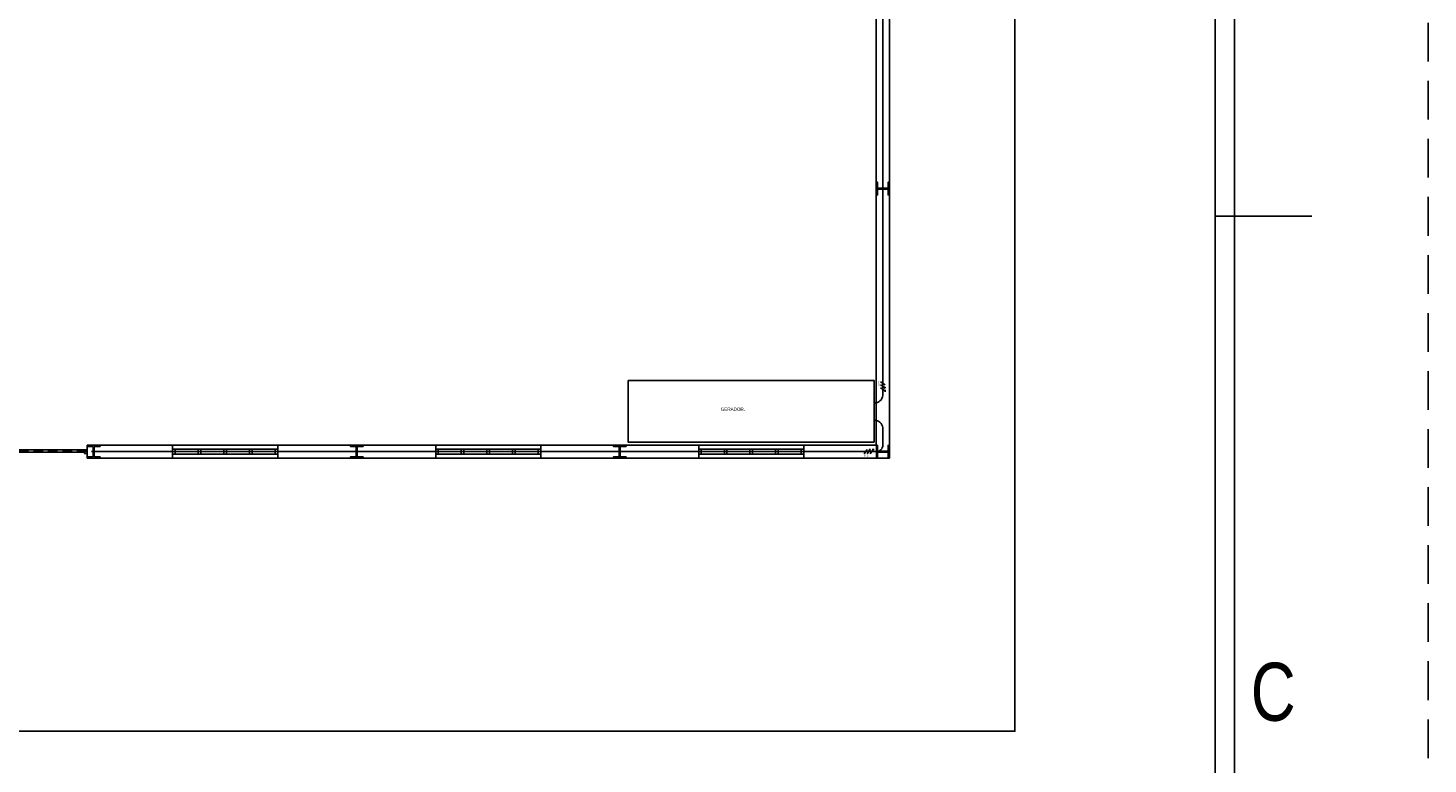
# Model space of a CAD drawing. Header units: millimetres. Extents: x -559 to 10735, y -2326 to 222.
# Tile 40 of 106: x 225 to 297, y 72 to 110. Entities that reach past the tile are written whole.
import ezdxf
from ezdxf.enums import TextEntityAlignment as Align

# ---------------------------------------------------------------- set-up
doc = ezdxf.new("R2010")
doc.units = ezdxf.units.MM
doc.header["$LTSCALE"] = 4
doc.linetypes.add('DASHED', pattern=[0.75, 0.5, -0.25])
doc.linetypes.add('HIDDEN2', pattern=[0.1875, 0.125, -0.0625])
for name, color, linetype in [('Caminhos entre Quadros Eletricos', 2, 'Continuous'), ('COMMENT', 4, 'Continuous'), ('Extremos da Area Total', 253, 'Continuous'), ('Planta Baixa', 251, 'Continuous'), ('Quadros de Alimentaçao', 30, 'Continuous'), ('ZUWAKU', 7, 'Continuous')]:
    doc.layers.add(name, color=color, linetype=linetype)

# ---------------------------------------------------------------- blocks, each defined once
blk = doc.blocks.new('JIS_border_a4(L)')
at = {"color": 5}
for p, q in [((287, 10), (287, 200)), ((286, 11), (286, 199))]:
    blk.add_line(p, q, dxfattribs=at)
at = {"layer": 'ZUWAKU'}
blk.add_line((291, 100), (286, 100), dxfattribs=at)
at = {"layer": 'ZUWAKU', "color": 5, "linetype": 'DASHED'}
blk.add_lwpolyline([(0, 0), (297, 0), (297, 210), (0, 210)], close=True, dxfattribs=at)
at = {"layer": 'COMMENT', "width": 0.8}
blk.add_text('C', height=3, dxfattribs=at).set_placement((289, 75.428), align=Align.MIDDLE)
blk = doc.blocks.new('AUW01D3S-flat-26-flat-1')
at = {"color": 9}
for p, q in [((0, 0.125), (-2, 0.125)), ((0, -0.125), (-2, -0.125))]:
    blk.add_line(p, q, dxfattribs=at)
blk = doc.blocks.new('AUD18D1S-flat-56-flat-1')
at = {"color": 9}
for p, q in [((-2, -0.125), (-2, 0.125)), ((0, 0.125), (0, -0.125))]:
    blk.add_line(p, q, dxfattribs=at)
blk = doc.blocks.new('AUD19D1S-flat-56-flat-1')
at = {"color": 9}
for p, q in [((-2, 0), (-2, 0)), ((0, 0), (0, 0))]:
    blk.add_line(p, q, dxfattribs=at)
blk = doc.blocks.new('AUD37D1S-flat-172-flat-1')
at = {"color": 9}
for p, q in [((-0.05, 0.05), (-0.05, -0.05)), ((0, 0.05), (-0.05, 0.05)), ((0, -0.05), (0, 0.05)), ((-0.05, -0.05), (0, -0.05))]:
    blk.add_line(p, q, dxfattribs=at)
at = {"color": 9, "width": 0.5, "flags": 3}
for p in [(-0.05, 0), (-0.05, -0.05)]:
    blk.add_attdef('JAMBPT', p, '', height=0.01, rotation=180, dxfattribs=at)
at = {"color": 9, "oblique": 36.8699, "width": 1.25, "flags": 3}
for p in [(-0.05, 0.05), (-0.05, 0), (-0.05, -0.05)]:
    blk.add_attdef('JAMBPT', p, '', height=0.00632, rotation=243.4349, dxfattribs=at)
blk = doc.blocks.new('AUD37D1S-flat-171-flat-1')
at = {"color": 9}
for p, q in [((0, -0.05), (0, 0.05)), ((0, 0.05), (0.05, 0.05)), ((0.05, 0.05), (0.05, -0.05)), ((0.05, -0.05), (0, -0.05))]:
    blk.add_line(p, q, dxfattribs=at)
at = {"color": 9, "text_generation_flag": 4, "width": 1.25, "flags": 3}
for p in [(0.05, 0.05), (0.05, 0), (0.05, -0.05)]:
    blk.add_attdef('JAMBPT', p, '', height=0.00632, rotation=296.5651, dxfattribs=at)
at = {"color": 9, "text_generation_flag": 4, "width": 0.5, "flags": 3}
for p in [(0.05, 0), (0.05, -0.05)]:
    blk.add_attdef('JAMBPT', p, '', height=0.01, dxfattribs=at)
blk = doc.blocks.new('AUD40D1S-flat-52-flat-1')
at = {"color": 9}
for p, q in [((-1, 0.05), (-1, -0.05)), ((1, 0.05), (-1, 0.05)), ((1, -0.05), (1, 0.05)), ((-1, -0.05), (1, -0.05))]:
    blk.add_line(p, q, dxfattribs=at)
blk = doc.blocks.new('AUD40D1S-flat-51-flat-1')
at = {"color": 9}
for p, q in [((-1, 0.05), (-1, -0.05)), ((1, 0.05), (-1, 0.05)), ((1, -0.05), (1, 0.05)), ((-1, -0.05), (1, -0.05))]:
    blk.add_line(p, q, dxfattribs=at)
blk = doc.blocks.new('AUD37D1S-flat-170-flat-1')
at = {"color": 9}
for p, q in [((-0.05, 0.05), (-0.05, -0.05)), ((0, 0.05), (-0.05, 0.05)), ((0, -0.05), (0, 0.05)), ((-0.05, -0.05), (0, -0.05))]:
    blk.add_line(p, q, dxfattribs=at)
at = {"color": 9, "width": 0.5, "flags": 3}
for p in [(-0.05, 0), (-0.05, -0.05)]:
    blk.add_attdef('JAMBPT', p, '', height=0.01, rotation=180, dxfattribs=at)
at = {"color": 9, "oblique": 36.8699, "width": 1.25, "flags": 3}
for p in [(-0.05, 0.05), (-0.05, 0), (-0.05, -0.05)]:
    blk.add_attdef('JAMBPT', p, '', height=0.00632, rotation=243.4349, dxfattribs=at)
blk = doc.blocks.new('AUD37D1S-flat-169-flat-1')
at = {"color": 9}
for p, q in [((-0.05, 0.05), (-0.05, -0.05)), ((0, 0.05), (-0.05, 0.05)), ((0, -0.05), (0, 0.05)), ((-0.05, -0.05), (0, -0.05))]:
    blk.add_line(p, q, dxfattribs=at)
at = {"color": 9, "width": 0.5, "flags": 3}
for p in [(-0.05, 0), (-0.05, -0.05)]:
    blk.add_attdef('JAMBPT', p, '', height=0.01, rotation=180, dxfattribs=at)
at = {"color": 9, "oblique": 36.8699, "width": 1.25, "flags": 3}
for p in [(-0.05, 0.05), (-0.05, 0), (-0.05, -0.05)]:
    blk.add_attdef('JAMBPT', p, '', height=0.00632, rotation=243.4349, dxfattribs=at)
blk = doc.blocks.new('AUD37D1S-flat-168-flat-1')
at = {"color": 9}
for p, q in [((-0.05, 0.05), (-0.05, -0.05)), ((0, 0.05), (-0.05, 0.05)), ((0, -0.05), (0, 0.05)), ((-0.05, -0.05), (0, -0.05))]:
    blk.add_line(p, q, dxfattribs=at)
at = {"color": 9, "width": 0.5, "flags": 3}
for p in [(-0.05, 0), (-0.05, -0.05)]:
    blk.add_attdef('JAMBPT', p, '', height=0.01, rotation=180, dxfattribs=at)
at = {"color": 9, "oblique": 36.8699, "width": 1.25, "flags": 3}
for p in [(-0.05, 0.05), (-0.05, 0), (-0.05, -0.05)]:
    blk.add_attdef('JAMBPT', p, '', height=0.00632, rotation=243.4349, dxfattribs=at)
blk = doc.blocks.new('AUW01D1S-flat-84-flat-1')
at = {"color": 9}
blk.add_line((0.21875, 0), (-0.21875, 0), dxfattribs=at)
blk = doc.blocks.new('AUW01D1S-flat-83-flat-1')
at = {"color": 9}
blk.add_line((0.21875, 0), (-0.21875, 0), dxfattribs=at)
blk = doc.blocks.new('AUW01D1S-flat-82-flat-1')
at = {"color": 9}
blk.add_line((0.21875, 0), (-0.21875, 0), dxfattribs=at)
blk = doc.blocks.new('AUW01D1S-flat-81-flat-1')
at = {"color": 9}
blk.add_line((0.21875, 0), (-0.21875, 0), dxfattribs=at)
blk = doc.blocks.new('AUW01D3S-flat-24-flat-1')
at = {"color": 9}
for p, q in [((0, 0.125), (-2, 0.125)), ((0, -0.125), (-2, -0.125))]:
    blk.add_line(p, q, dxfattribs=at)
blk = doc.blocks.new('AUD18D1S-flat-54-flat-1')
at = {"color": 9}
for p, q in [((-2, -0.125), (-2, 0.125)), ((0, 0.125), (0, -0.125))]:
    blk.add_line(p, q, dxfattribs=at)
blk = doc.blocks.new('AUD19D1S-flat-54-flat-1')
at = {"color": 9}
for p, q in [((-2, 0), (-2, 0)), ((0, 0), (0, 0))]:
    blk.add_line(p, q, dxfattribs=at)
blk = doc.blocks.new('AUD37D1S-flat-162-flat-1')
at = {"color": 9}
for p, q in [((-0.05, 0.05), (-0.05, -0.05)), ((0, 0.05), (-0.05, 0.05)), ((0, -0.05), (0, 0.05)), ((-0.05, -0.05), (0, -0.05))]:
    blk.add_line(p, q, dxfattribs=at)
at = {"color": 9, "width": 0.5, "flags": 3}
for p in [(-0.05, 0), (-0.05, -0.05)]:
    blk.add_attdef('JAMBPT', p, '', height=0.01, rotation=180, dxfattribs=at)
at = {"color": 9, "oblique": 36.8699, "width": 1.25, "flags": 3}
for p in [(-0.05, 0.05), (-0.05, 0), (-0.05, -0.05)]:
    blk.add_attdef('JAMBPT', p, '', height=0.00632, rotation=243.4349, dxfattribs=at)
blk = doc.blocks.new('AUD37D1S-flat-161-flat-1')
at = {"color": 9}
for p, q in [((0, -0.05), (0, 0.05)), ((0, 0.05), (0.05, 0.05)), ((0.05, 0.05), (0.05, -0.05)), ((0.05, -0.05), (0, -0.05))]:
    blk.add_line(p, q, dxfattribs=at)
at = {"color": 9, "text_generation_flag": 4, "width": 1.25, "flags": 3}
for p in [(0.05, 0.05), (0.05, 0), (0.05, -0.05)]:
    blk.add_attdef('JAMBPT', p, '', height=0.00632, rotation=296.5651, dxfattribs=at)
at = {"color": 9, "text_generation_flag": 4, "width": 0.5, "flags": 3}
for p in [(0.05, 0), (0.05, -0.05)]:
    blk.add_attdef('JAMBPT', p, '', height=0.01, dxfattribs=at)
blk = doc.blocks.new('AUD40D1S-flat-48-flat-1')
at = {"color": 9}
for p, q in [((-1, 0.05), (-1, -0.05)), ((1, 0.05), (-1, 0.05)), ((1, -0.05), (1, 0.05)), ((-1, -0.05), (1, -0.05))]:
    blk.add_line(p, q, dxfattribs=at)
blk = doc.blocks.new('AUD40D1S-flat-47-flat-1')
at = {"color": 9}
for p, q in [((-1, 0.05), (-1, -0.05)), ((1, 0.05), (-1, 0.05)), ((1, -0.05), (1, 0.05)), ((-1, -0.05), (1, -0.05))]:
    blk.add_line(p, q, dxfattribs=at)
blk = doc.blocks.new('AUD37D1S-flat-160-flat-1')
at = {"color": 9}
for p, q in [((-0.05, 0.05), (-0.05, -0.05)), ((0, 0.05), (-0.05, 0.05)), ((0, -0.05), (0, 0.05)), ((-0.05, -0.05), (0, -0.05))]:
    blk.add_line(p, q, dxfattribs=at)
at = {"color": 9, "width": 0.5, "flags": 3}
for p in [(-0.05, 0), (-0.05, -0.05)]:
    blk.add_attdef('JAMBPT', p, '', height=0.01, rotation=180, dxfattribs=at)
at = {"color": 9, "oblique": 36.8699, "width": 1.25, "flags": 3}
for p in [(-0.05, 0.05), (-0.05, 0), (-0.05, -0.05)]:
    blk.add_attdef('JAMBPT', p, '', height=0.00632, rotation=243.4349, dxfattribs=at)
blk = doc.blocks.new('AUD37D1S-flat-159-flat-1')
at = {"color": 9}
for p, q in [((-0.05, 0.05), (-0.05, -0.05)), ((0, 0.05), (-0.05, 0.05)), ((0, -0.05), (0, 0.05)), ((-0.05, -0.05), (0, -0.05))]:
    blk.add_line(p, q, dxfattribs=at)
at = {"color": 9, "width": 0.5, "flags": 3}
for p in [(-0.05, 0), (-0.05, -0.05)]:
    blk.add_attdef('JAMBPT', p, '', height=0.01, rotation=180, dxfattribs=at)
at = {"color": 9, "oblique": 36.8699, "width": 1.25, "flags": 3}
for p in [(-0.05, 0.05), (-0.05, 0), (-0.05, -0.05)]:
    blk.add_attdef('JAMBPT', p, '', height=0.00632, rotation=243.4349, dxfattribs=at)
blk = doc.blocks.new('AUD37D1S-flat-158-flat-1')
at = {"color": 9}
for p, q in [((-0.05, 0.05), (-0.05, -0.05)), ((0, 0.05), (-0.05, 0.05)), ((0, -0.05), (0, 0.05)), ((-0.05, -0.05), (0, -0.05))]:
    blk.add_line(p, q, dxfattribs=at)
at = {"color": 9, "width": 0.5, "flags": 3}
for p in [(-0.05, 0), (-0.05, -0.05)]:
    blk.add_attdef('JAMBPT', p, '', height=0.01, rotation=180, dxfattribs=at)
at = {"color": 9, "oblique": 36.8699, "width": 1.25, "flags": 3}
for p in [(-0.05, 0.05), (-0.05, 0), (-0.05, -0.05)]:
    blk.add_attdef('JAMBPT', p, '', height=0.00632, rotation=243.4349, dxfattribs=at)
blk = doc.blocks.new('AUW01D1S-flat-76-flat-1')
at = {"color": 9}
blk.add_line((0.21875, 0), (-0.21875, 0), dxfattribs=at)
blk = doc.blocks.new('AUW01D1S-flat-75-flat-1')
at = {"color": 9}
blk.add_line((0.21875, 0), (-0.21875, 0), dxfattribs=at)
blk = doc.blocks.new('AUW01D1S-flat-74-flat-1')
at = {"color": 9}
blk.add_line((0.21875, 0), (-0.21875, 0), dxfattribs=at)
blk = doc.blocks.new('AUW01D1S-flat-73-flat-1')
at = {"color": 9}
blk.add_line((0.21875, 0), (-0.21875, 0), dxfattribs=at)
blk = doc.blocks.new('AUW01D3S-flat-23-flat-1')
at = {"color": 9}
for p, q in [((0, 0.125), (-2, 0.125)), ((0, -0.125), (-2, -0.125))]:
    blk.add_line(p, q, dxfattribs=at)
blk = doc.blocks.new('AUD18D1S-flat-53-flat-1')
at = {"color": 9}
for p, q in [((-2, -0.125), (-2, 0.125)), ((0, 0.125), (0, -0.125))]:
    blk.add_line(p, q, dxfattribs=at)
blk = doc.blocks.new('AUD19D1S-flat-53-flat-1')
at = {"color": 9}
for p, q in [((-2, 0), (-2, 0)), ((0, 0), (0, 0))]:
    blk.add_line(p, q, dxfattribs=at)
blk = doc.blocks.new('AUD37D1S-flat-157-flat-1')
at = {"color": 9}
for p, q in [((-0.05, 0.05), (-0.05, -0.05)), ((0, 0.05), (-0.05, 0.05)), ((0, -0.05), (0, 0.05)), ((-0.05, -0.05), (0, -0.05))]:
    blk.add_line(p, q, dxfattribs=at)
at = {"color": 9, "width": 0.5, "flags": 3}
for p in [(-0.05, 0), (-0.05, -0.05)]:
    blk.add_attdef('JAMBPT', p, '', height=0.01, rotation=180, dxfattribs=at)
at = {"color": 9, "oblique": 36.8699, "width": 1.25, "flags": 3}
for p in [(-0.05, 0.05), (-0.05, 0), (-0.05, -0.05)]:
    blk.add_attdef('JAMBPT', p, '', height=0.00632, rotation=243.4349, dxfattribs=at)
blk = doc.blocks.new('AUD37D1S-flat-156-flat-1')
at = {"color": 9}
for p, q in [((0, -0.05), (0, 0.05)), ((0, 0.05), (0.05, 0.05)), ((0.05, 0.05), (0.05, -0.05)), ((0.05, -0.05), (0, -0.05))]:
    blk.add_line(p, q, dxfattribs=at)
at = {"color": 9, "text_generation_flag": 4, "width": 1.25, "flags": 3}
for p in [(0.05, 0.05), (0.05, 0), (0.05, -0.05)]:
    blk.add_attdef('JAMBPT', p, '', height=0.00632, rotation=296.5651, dxfattribs=at)
at = {"color": 9, "text_generation_flag": 4, "width": 0.5, "flags": 3}
for p in [(0.05, 0), (0.05, -0.05)]:
    blk.add_attdef('JAMBPT', p, '', height=0.01, dxfattribs=at)
blk = doc.blocks.new('AUD40D1S-flat-46-flat-1')
at = {"color": 9}
for p, q in [((-1, 0.05), (-1, -0.05)), ((1, 0.05), (-1, 0.05)), ((1, -0.05), (1, 0.05)), ((-1, -0.05), (1, -0.05))]:
    blk.add_line(p, q, dxfattribs=at)
blk = doc.blocks.new('AUD40D1S-flat-45-flat-1')
at = {"color": 9}
for p, q in [((-1, 0.05), (-1, -0.05)), ((1, 0.05), (-1, 0.05)), ((1, -0.05), (1, 0.05)), ((-1, -0.05), (1, -0.05))]:
    blk.add_line(p, q, dxfattribs=at)
blk = doc.blocks.new('AUD37D1S-flat-155-flat-1')
at = {"color": 9}
for p, q in [((-0.05, 0.05), (-0.05, -0.05)), ((0, 0.05), (-0.05, 0.05)), ((0, -0.05), (0, 0.05)), ((-0.05, -0.05), (0, -0.05))]:
    blk.add_line(p, q, dxfattribs=at)
at = {"color": 9, "width": 0.5, "flags": 3}
for p in [(-0.05, 0), (-0.05, -0.05)]:
    blk.add_attdef('JAMBPT', p, '', height=0.01, rotation=180, dxfattribs=at)
at = {"color": 9, "oblique": 36.8699, "width": 1.25, "flags": 3}
for p in [(-0.05, 0.05), (-0.05, 0), (-0.05, -0.05)]:
    blk.add_attdef('JAMBPT', p, '', height=0.00632, rotation=243.4349, dxfattribs=at)
blk = doc.blocks.new('AUD37D1S-flat-154-flat-1')
at = {"color": 9}
for p, q in [((-0.05, 0.05), (-0.05, -0.05)), ((0, 0.05), (-0.05, 0.05)), ((0, -0.05), (0, 0.05)), ((-0.05, -0.05), (0, -0.05))]:
    blk.add_line(p, q, dxfattribs=at)
at = {"color": 9, "width": 0.5, "flags": 3}
for p in [(-0.05, 0), (-0.05, -0.05)]:
    blk.add_attdef('JAMBPT', p, '', height=0.01, rotation=180, dxfattribs=at)
at = {"color": 9, "oblique": 36.8699, "width": 1.25, "flags": 3}
for p in [(-0.05, 0.05), (-0.05, 0), (-0.05, -0.05)]:
    blk.add_attdef('JAMBPT', p, '', height=0.00632, rotation=243.4349, dxfattribs=at)
blk = doc.blocks.new('AUD37D1S-flat-153-flat-1')
at = {"color": 9}
for p, q in [((-0.05, 0.05), (-0.05, -0.05)), ((0, 0.05), (-0.05, 0.05)), ((0, -0.05), (0, 0.05)), ((-0.05, -0.05), (0, -0.05))]:
    blk.add_line(p, q, dxfattribs=at)
at = {"color": 9, "width": 0.5, "flags": 3}
for p in [(-0.05, 0), (-0.05, -0.05)]:
    blk.add_attdef('JAMBPT', p, '', height=0.01, rotation=180, dxfattribs=at)
at = {"color": 9, "oblique": 36.8699, "width": 1.25, "flags": 3}
for p in [(-0.05, 0.05), (-0.05, 0), (-0.05, -0.05)]:
    blk.add_attdef('JAMBPT', p, '', height=0.00632, rotation=243.4349, dxfattribs=at)
blk = doc.blocks.new('AUW01D1S-flat-72-flat-1')
at = {"color": 9}
blk.add_line((0.21875, 0), (-0.21875, 0), dxfattribs=at)
blk = doc.blocks.new('AUW01D1S-flat-71-flat-1')
at = {"color": 9}
blk.add_line((0.21875, 0), (-0.21875, 0), dxfattribs=at)
blk = doc.blocks.new('AUW01D1S-flat-70-flat-1')
at = {"color": 9}
blk.add_line((0.21875, 0), (-0.21875, 0), dxfattribs=at)
blk = doc.blocks.new('AUW01D1S-flat-69-flat-1')
at = {"color": 9}
blk.add_line((0.21875, 0), (-0.21875, 0), dxfattribs=at)
blk = doc.blocks.new('AUD18D1S-flat-22-flat-1')
at = {"color": 9}
for p, q in [((0, -0.125), (0, 0.125)), ((4.75, 0.125), (4.75, -0.125))]:
    blk.add_line(p, q, dxfattribs=at)
blk = doc.blocks.new('AUD19D1S-flat-22-flat-1')
at = {"color": 9}
for p, q in [((0, 0), (0, 0)), ((4.75, 0), (4.75, 0))]:
    blk.add_line(p, q, dxfattribs=at)
blk = doc.blocks.new('AUD37D1S-flat-61-flat-1')
at = {"color": 9}
for p, q in [((-0.05, 0.0375), (0, 0.0375)), ((-0.05, -0.0375), (-0.05, 0.0375)), ((0, 0.0375), (0, -0.0375)), ((0, -0.0375), (-0.05, -0.0375))]:
    blk.add_line(p, q, dxfattribs=at)
at = {"color": 9, "text_generation_flag": 4, "flags": 3}
for p, height, rotation, width in [((-0.05, 0.0375), 0.0075, 180, 0.666667), ((-0.05, 0), 0.0075, 180, 0.666667), ((-0.05, 0.0375), 0.00588, 123.69007, 1.083333), ((-0.05, 0), 0.00588, 123.69007, 1.083333), ((-0.05, -0.0375), 0.00588, 123.69007, 1.083333)]:
    blk.add_attdef('JAMBPT', p, '', height=height, rotation=rotation, dxfattribs=dict(at, width=width))
blk = doc.blocks.new('AUD41D1S-flat-12-flat-1')
at = {"color": 9}
for p, q in [((-2.375, 0.0375), (-2.375, -0.0375)), ((2.375, -0.0375), (2.375, 0.0375))]:
    blk.add_line(p, q, dxfattribs=at)
blk = doc.blocks.new('AUD10D1S-flat-1-flat-1')
at = {"color": 9}
for p, q in [((0, 0), (0, -0.05)), ((4.65, 0), (0, 0)), ((4.65, -0.05), (4.65, 0)), ((0, -0.05), (4.65, -0.05))]:
    blk.add_line(p, q, dxfattribs=at)

msp = doc.modelspace()

# ---------------------------------------------------------------- linework, layer by layer
at = {"layer": 'Caminhos entre Quadros Eletricos'}
for p, q in [((268.821, 141.581), (268.821, 90.742)), ((268.701, 91.439), (268.94, 91.286)), ((268.701, 91.286), (268.891, 91.164)), ((268.701, 91.133), (268.94, 90.981)), ((268.94, 91.133), (268.94, 91.133)), ((268.94, 91.032), (268.94, 90.929)), ((268.821, 89.077), (268.821, 88.177)), ((228.009, 87.837), (268.481, 87.837)), ((267.858, 87.717), (268.011, 87.956)), ((268.011, 87.717), (268.133, 87.908)), ((268.164, 87.956), (268.164, 87.956)), ((268.164, 87.717), (268.317, 87.956)), ((268.265, 87.956), (268.368, 87.956))]:
    msp.add_line(p, q, dxfattribs=at)
at = {"layer": 'Caminhos entre Quadros Eletricos', "linetype": 'HIDDEN2'}
msp.add_line((214.414, 87.837), (228.009, 87.836), dxfattribs=at)
at = {"layer": 'Caminhos entre Quadros Eletricos'}
for points in [[(268.381, 90.354, 0.37817), (268.821, 90.742, -0.882558)], [(268.381, 89.465, -0.37817), (268.821, 89.077, 0.882558)], [(268.481, 87.837, 0.414214), (268.821, 88.177, -1)]]:
    msp.add_lwpolyline(points, format="xyb", dxfattribs=at)
for centre in [(268.916, 91.149), (268.148, 87.932)]:
    msp.add_circle(centre, 0.0286, dxfattribs=at)
at = {"layer": 'Extremos da Area Total'}
msp.add_lwpolyline([(21.355, 138.299), (21.355, 146.86), (275.645, 146.86), (275.645, 73.385), (21.355, 73.385), (21.355, 136.858)], dxfattribs=at)
at = {"layer": 'Planta Baixa'}
for p, q in [((269.16, 87.497), (269.16, 142.556)), ((268.481, 88.177), (268.481, 141.876)), ((227.696, 88.177), (232.115, 88.177)), ((237.553, 88.177), (245.709, 88.177)), ((251.147, 88.177), (259.304, 88.177)), ((264.742, 88.177), (268.481, 88.177)), ((227.696, 87.497), (232.115, 87.497)), ((237.553, 87.497), (245.709, 87.497)), ((251.147, 87.497), (259.304, 87.497)), ((264.742, 87.497), (269.16, 87.497))]:
    msp.add_line(p, q, dxfattribs=at)
for points in [[(269.147, 101.105), (269.092, 101.105), (269.092, 101.377, 0.414214), (269.065, 101.404), (268.576, 101.404, 0.414214), (268.549, 101.377), (268.549, 101.105), (268.494, 101.105), (268.494, 101.758), (268.549, 101.758), (268.549, 101.486, 0.414214), (268.576, 101.459), (269.065, 101.459, 0.414214), (269.092, 101.486), (269.092, 101.758), (269.147, 101.758)], [(228.365, 87.513), (228.365, 87.568), (228.093, 87.565, -0.414214), (228.065, 87.592), (228.061, 88.082, -0.414214), (228.088, 88.109), (228.36, 88.111), (228.36, 88.166), (227.707, 88.16), (227.708, 88.106), (227.98, 88.108, -0.414214), (228.007, 88.081), (228.011, 87.592, -0.414214), (227.984, 87.564), (227.712, 87.562), (227.713, 87.508)], [(241.957, 87.51), (241.957, 87.565), (241.685, 87.565, -0.414214), (241.658, 87.592), (241.658, 88.081, -0.414214), (241.685, 88.109), (241.957, 88.109), (241.957, 88.163), (241.305, 88.163), (241.305, 88.109), (241.577, 88.109, -0.414214), (241.604, 88.081), (241.604, 87.592, -0.414214), (241.577, 87.565), (241.305, 87.565), (241.305, 87.51)], [(255.552, 87.51), (255.552, 87.565), (255.28, 87.565, -0.414214), (255.253, 87.592), (255.253, 88.081, -0.414214), (255.28, 88.109), (255.552, 88.109), (255.552, 88.163), (254.9, 88.163), (254.9, 88.109), (255.171, 88.109, -0.414214), (255.199, 88.081), (255.199, 87.592, -0.414214), (255.171, 87.565), (254.9, 87.565), (254.9, 87.51)], [(269.147, 88.163), (269.092, 88.163), (269.092, 87.891, -0.414214), (269.065, 87.864), (268.576, 87.864, -0.414214), (268.549, 87.891), (268.549, 88.163), (268.494, 88.163), (268.494, 87.51), (268.549, 87.51), (268.549, 87.782, -0.414214), (268.576, 87.809), (269.065, 87.809, -0.414214), (269.092, 87.782), (269.092, 87.51), (269.147, 87.51)]]:
    msp.add_lwpolyline(points, format="xyb", close=True, dxfattribs=at)
at = {"layer": 'Quadros de Alimentaçao'}
msp.add_lwpolyline([(268.381, 88.322), (255.665, 88.322), (255.665, 91.506), (268.381, 91.506)], close=True, dxfattribs=at)

# ---------------------------------------------------------------- block references
msp.add_blockref('JIS_border_a4(L)', (0, 0))
at = {"layer": 'Planta Baixa', "xscale": 2.718962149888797, "yscale": 2.718962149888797, "zscale": 2.718962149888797}
for name, p in [('AUD18D1S-flat-22-flat-1', (214.781, 87.837)), ('AUD41D1S-flat-12-flat-1', (221.239, 87.837)), ('AUD19D1S-flat-22-flat-1', (214.781, 87.837)), ('AUD10D1S-flat-1-flat-1', (214.917, 87.939)), ('AUD37D1S-flat-61-flat-1', (227.696, 87.837)), ('AUW01D3S-flat-23-flat-1', (237.553, 87.837)), ('AUD18D1S-flat-53-flat-1', (237.553, 87.837)), ('AUD37D1S-flat-156-flat-1', (232.115, 87.837)), ('AUD40D1S-flat-46-flat-1', (234.834, 87.837)), ('AUD40D1S-flat-45-flat-1', (234.834, 87.837)), ('AUD19D1S-flat-53-flat-1', (237.553, 87.837)), ('AUW01D1S-flat-69-flat-1', (232.845, 87.837)), ('AUD37D1S-flat-153-flat-1', (233.576, 87.837)), ('AUW01D1S-flat-70-flat-1', (234.171, 87.837)), ('AUD37D1S-flat-154-flat-1', (234.902, 87.837)), ('AUW01D1S-flat-71-flat-1', (235.496, 87.837)), ('AUD37D1S-flat-155-flat-1', (236.227, 87.837)), ('AUW01D1S-flat-72-flat-1', (236.822, 87.837)), ('AUD37D1S-flat-157-flat-1', (237.553, 87.837)), ('AUW01D3S-flat-24-flat-1', (251.147, 87.837)), ('AUD18D1S-flat-54-flat-1', (251.147, 87.837)), ('AUD37D1S-flat-161-flat-1', (245.709, 87.837)), ('AUD40D1S-flat-48-flat-1', (248.428, 87.837)), ('AUD40D1S-flat-47-flat-1', (248.428, 87.837)), ('AUD19D1S-flat-54-flat-1', (251.147, 87.837)), ('AUW01D1S-flat-73-flat-1', (246.44, 87.837)), ('AUD37D1S-flat-158-flat-1', (247.171, 87.837)), ('AUW01D1S-flat-74-flat-1', (247.766, 87.837)), ('AUD37D1S-flat-159-flat-1', (248.496, 87.837)), ('AUW01D1S-flat-75-flat-1', (249.091, 87.837)), ('AUD37D1S-flat-160-flat-1', (249.822, 87.837)), ('AUW01D1S-flat-76-flat-1', (250.417, 87.837)), ('AUD37D1S-flat-162-flat-1', (251.147, 87.837)), ('AUW01D3S-flat-26-flat-1', (264.742, 87.837)), ('AUD18D1S-flat-56-flat-1', (264.742, 87.837)), ('AUD37D1S-flat-171-flat-1', (259.304, 87.837)), ('AUD40D1S-flat-52-flat-1', (262.023, 87.837)), ('AUD40D1S-flat-51-flat-1', (262.023, 87.837)), ('AUD19D1S-flat-56-flat-1', (264.742, 87.837)), ('AUW01D1S-flat-81-flat-1', (260.035, 87.837)), ('AUD37D1S-flat-168-flat-1', (260.766, 87.837)), ('AUW01D1S-flat-82-flat-1', (261.36, 87.837)), ('AUD37D1S-flat-169-flat-1', (262.091, 87.837)), ('AUW01D1S-flat-83-flat-1', (262.686, 87.837)), ('AUD37D1S-flat-170-flat-1', (263.417, 87.837)), ('AUW01D1S-flat-84-flat-1', (264.011, 87.837)), ('AUD37D1S-flat-172-flat-1', (264.742, 87.837))]:
    msp.add_blockref(name, p, dxfattribs=at)

# ---------------------------------------------------------------- texts
at = {"layer": 'Caminhos entre Quadros Eletricos', "char_height": 0.0946, "attachment_point": 1}
for s, insert in [('3', (268.58, 91.326)), ('9', (268.582, 91.454)), ('6', (267.854, 87.69)), ('2', (268.005, 87.69))]:
    msp.add_mtext_dynamic_manual_height_columns(s, width=0.24966, gutter_width=0.473, heights=[0], dxfattribs=dict(at, insert=insert))
at = {"layer": 'Quadros de Alimentaçao', "insert": (260.446, 90.112), "char_height": 0.1697, "attachment_point": 1}
msp.add_mtext_dynamic_manual_height_columns('GERADOR.', width=0.44788, gutter_width=0.849, heights=[0], dxfattribs=at)

doc.saveas('drawing.dxf')
